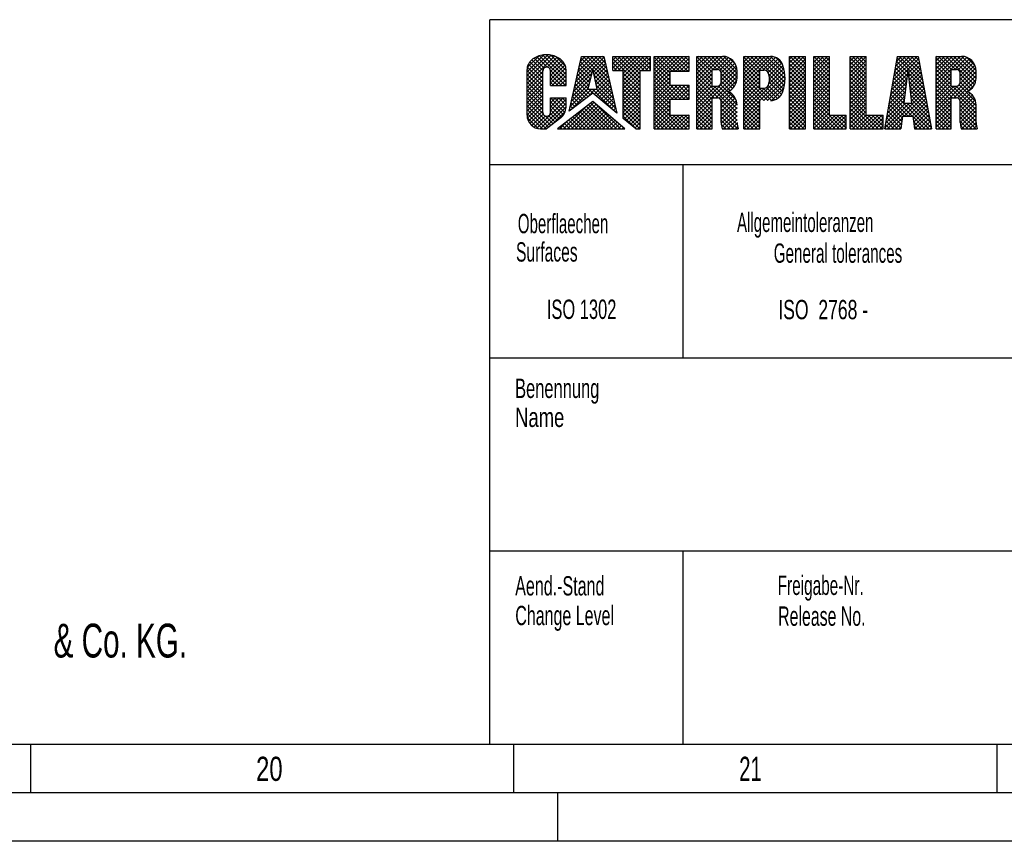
# Model space of a CAD drawing. Header units: millimetres. Extents: x 0 to 1189, y 0 to 841.
# Tile 99 of 158: x 943 to 1045, y 0 to 85. Entities that reach past the tile are written whole.
import ezdxf
from ezdxf.enums import TextEntityAlignment as Align

# ---------------------------------------------------------------- set-up
doc = ezdxf.new("R2010")
doc.units = ezdxf.units.MM
doc.header["$LTSCALE"] = 65.395
doc.layers.get('0').update_dxf_attribs({"linetype": 'CONTINUOUS'})
doc.styles.get("Standard").update_dxf_attribs({"font": 'txt', "width": 0.6})
doc.styles.add('TEXTSTYLE_2', font='txt')
doc.styles.add('TEXTSTYLE_3', font='txt', dxfattribs={"width": 0.8})

msp = doc.modelspace()

# ---------------------------------------------------------------- linework, layer by layer
at = {"color": 6, "linetype": 'CONTINUOUS'}
for p, q in [((1179, 85), (992, 85)), ((992, 10), (992, 85)), ((1179, 70), (992, 70)), ((1184, 5), (5, 5))]:
    msp.add_line(p, q, dxfattribs=at)
at = {"color": 5, "linetype": 'CONTINUOUS'}
for p, q in [((997.99719, 81.36349), (995.84867, 79.21497)), ((997.58099, 81.35136), (995.84867, 79.61904)), ((998.35857, 81.3208), (995.84867, 78.8109)), ((998.68001, 81.23817), (995.84867, 78.40683)), ((997.06892, 81.24336), (995.86364, 80.03808)), ((996.05911, 80.52733), (996.02312, 80.47005)), ((996.09828, 80.58343), (996.05911, 80.52733)), ((996.14054, 80.63825), (996.09828, 80.58343)), ((996.18583, 80.6917), (996.14054, 80.63825)), ((997.47392, 79.32878), (996.15151, 80.65119)), ((996.23406, 80.74369), (996.18583, 80.6917)), ((996.28517, 80.79411), (996.23406, 80.74369)), ((996.33905, 80.84289), (996.28517, 80.79411)), ((996.39561, 80.88993), (996.33905, 80.84289)), ((997.47574, 79.73103), (996.35261, 80.85416)), ((996.45475, 80.93516), (996.39561, 80.88993)), ((996.51636, 80.9785), (996.45475, 80.93516)), ((996.58035, 81.01986), (996.51636, 80.9785)), ((996.64659, 81.05918), (996.58035, 81.01986)), ((997.61247, 79.99837), (996.58702, 81.02382)), ((996.71497, 81.09639), (996.64659, 81.05918)), ((996.78537, 81.13143), (996.71497, 81.09639)), ((996.85767, 81.16423), (996.78537, 81.13143)), ((997.91753, 80.09738), (996.85287, 81.16205)), ((996.93174, 81.19472), (996.85767, 81.16423)), ((997.00746, 81.22286), (996.93174, 81.19472)), ((997.08467, 81.24861), (997.00746, 81.22286)), ((997.16326, 81.27192), (997.08467, 81.24861)), ((999.88474, 78.53424), (997.15077, 81.26822)), ((997.324, 81.31104), (997.24308, 81.29274)), ((997.40587, 81.32678), (997.324, 81.31104)), ((997.48855, 81.33994), (997.40587, 81.32678)), ((999.88474, 78.93832), (997.48386, 81.33919)), ((997.57189, 81.3505), (997.48855, 81.33994)), ((997.65575, 81.35844), (997.57189, 81.3505)), ((997.73998, 81.36373), (997.65575, 81.35844)), ((997.82443, 81.36638), (997.73998, 81.36373)), ((997.90895, 81.36638), (997.82443, 81.36638)), ((999.88474, 79.34239), (997.86075, 81.36638)), ((997.99341, 81.36373), (997.90895, 81.36638)), ((998.96759, 81.12168), (997.94051, 80.0946)), ((998.07763, 81.35844), (997.99341, 81.36373)), ((998.16149, 81.3505), (998.07763, 81.35844)), ((998.24483, 81.33994), (998.16149, 81.3505)), ((999.22375, 80.97377), (998.19711, 79.94713)), ((998.32751, 81.32678), (998.24483, 81.33994)), ((999.44819, 80.79413), (998.28654, 79.63248)), ((999.63775, 80.57963), (998.28654, 79.22841)), ((999.88474, 79.74646), (998.30005, 81.33115)), ((998.40938, 81.31104), (998.32751, 81.32678)), ((998.4903, 81.29274), (998.40938, 81.31104)), ((998.57012, 81.27192), (998.4903, 81.29274)), ((998.64871, 81.24861), (998.57012, 81.27192)), ((998.72593, 81.22286), (998.64871, 81.24861)), ((998.80164, 81.19472), (998.72593, 81.22286)), ((998.87571, 81.16422), (998.80164, 81.19472)), ((999.82918, 80.20609), (998.86778, 81.16749)), ((998.94801, 81.13143), (998.87571, 81.16422)), ((999.01841, 81.09639), (998.94801, 81.13143)), ((999.08679, 81.05918), (999.01841, 81.09639)), ((999.15303, 81.01986), (999.08679, 81.05918)), ((999.21702, 80.9785), (999.15303, 81.01986)), ((999.27863, 80.93516), (999.21702, 80.9785)), ((999.33777, 80.88993), (999.27863, 80.93516)), ((999.39433, 80.84288), (999.33777, 80.88993)), ((999.44821, 80.79411), (999.39433, 80.84288)), ((999.49932, 80.74369), (999.44821, 80.79411)), ((999.54755, 80.6917), (999.49932, 80.74369)), ((999.59284, 80.63825), (999.54755, 80.6917)), ((999.6351, 80.58342), (999.59284, 80.63825)), ((999.67427, 80.52732), (999.6351, 80.58342)), ((999.71026, 80.47005), (999.67427, 80.52732)), ((1000.20981, 75.52125), (1001.48289, 81.20969)), ((1003.8294, 81.13463), (1000.78468, 78.08992)), ((1003.50038, 81.20969), (1000.90119, 78.6105)), ((1003.09631, 81.20969), (1001.0177, 79.13107)), ((1002.69224, 81.20969), (1001.1342, 79.65165)), ((1002.28817, 81.20969), (1001.25071, 80.17223)), ((1002.56249, 79.49314), (1001.36641, 80.68921)), ((1001.8841, 81.20969), (1001.36721, 80.6928)), ((1002.63995, 79.81974), (1001.44031, 81.01939)), ((1001.48289, 81.20969), (1003.81245, 81.20969)), ((1004.44197, 78.42179), (1001.65408, 81.20969)), ((1004.32412, 78.94372), (1002.05815, 81.20969)), ((1004.20627, 79.46564), (1002.46222, 81.20969)), ((1003.90383, 80.805), (1002.72183, 79.623)), ((1004.08841, 79.98757), (1002.86629, 81.20969)), ((1003.97056, 80.50949), (1003.27036, 81.20969)), ((1003.85271, 81.03141), (1003.67443, 81.20969)), ((1003.81245, 81.20969), (1005.13974, 75.33164)), ((1004.73346, 81.20969), (1008.6341, 81.20969)), ((1004.73346, 79.74696), (1004.73346, 81.20969)), ((1005.11667, 81.20969), (1004.73346, 80.82648)), ((1005.52074, 81.20969), (1004.73346, 80.42241)), ((1005.92481, 81.20969), (1004.73346, 80.01834)), ((1007.55055, 78.14172), (1004.73346, 80.9588)), ((1005.54123, 79.74696), (1004.73346, 80.55473)), ((1006.32888, 81.20969), (1004.86615, 79.74696)), ((1007.55055, 78.54579), (1004.88665, 81.20969)), ((1006.73295, 81.20969), (1005.27022, 79.74696)), ((1007.55055, 78.94986), (1005.29072, 81.20969)), ((1007.13702, 81.20969), (1005.67429, 79.74696)), ((1007.55055, 79.35393), (1005.69479, 81.20969)), ((1007.54109, 81.20969), (1005.81696, 79.48556)), ((1007.94516, 81.20969), (1005.81696, 79.08149)), ((1008.34924, 81.20969), (1005.81696, 78.67742)), ((1008.6341, 81.09048), (1005.81696, 78.27334)), ((1007.56159, 79.74696), (1006.09886, 81.20969)), ((1007.96566, 79.74696), (1006.50293, 81.20969)), ((1008.36973, 79.74696), (1006.907, 81.20969)), ((1008.6341, 79.88666), (1007.31107, 81.20969)), ((1008.6341, 80.68641), (1007.69465, 79.74696)), ((1008.6341, 80.29073), (1007.71514, 81.20969)), ((1008.6341, 80.6948), (1008.11922, 81.20969)), ((1008.6341, 81.09887), (1008.52329, 81.20969)), ((1008.6341, 79.74696), (1008.6341, 81.20969)), ((1009.0068, 81.20969), (1012.61814, 81.20969)), ((1009.0068, 73.70639), (1009.0068, 81.20969)), ((1009.15738, 81.20969), (1009.0068, 81.05911)), ((1009.56145, 81.20969), (1009.0068, 80.65504)), ((1009.96552, 81.20969), (1009.0068, 80.25097)), ((1010.36959, 81.20969), (1009.0068, 79.84689)), ((1010.77366, 81.20969), (1009.0068, 79.44282)), ((1011.17773, 81.20969), (1009.0068, 79.03875)), ((1011.5818, 81.20969), (1009.0068, 78.63468)), ((1011.98588, 81.20969), (1009.0068, 78.23061)), ((1010.65158, 79.48547), (1009.0068, 81.13025)), ((1010.65158, 79.08139), (1009.0068, 80.72618)), ((1010.86352, 79.6776), (1009.33143, 81.20969)), ((1011.26759, 79.6776), (1009.7355, 81.20969)), ((1011.67166, 79.6776), (1010.13957, 81.20969)), ((1012.07573, 79.6776), (1010.54364, 81.20969)), ((1012.38995, 81.20969), (1010.85786, 79.6776)), ((1012.4798, 79.6776), (1010.94771, 81.20969)), ((1012.61814, 81.03381), (1011.26193, 79.6776)), ((1012.61814, 79.94334), (1011.35178, 81.20969)), ((1012.61814, 80.62974), (1011.666, 79.6776)), ((1012.61814, 80.34741), (1011.75586, 81.20969)), ((1012.61814, 80.75148), (1012.15993, 81.20969)), ((1012.61814, 81.15555), (1012.564, 81.20969)), ((1012.61814, 79.6776), (1012.61814, 81.20969)), ((1013.44054, 81.20969), (1016.07131, 81.20969)), ((1013.44054, 73.70637), (1013.44054, 81.20969)), ((1013.44054, 81.18894), (1013.46129, 81.20969)), ((1013.60216, 81.20969), (1013.44054, 81.04807)), ((1014.00623, 81.20969), (1013.44054, 80.644)), ((1014.4103, 81.20969), (1013.44054, 80.23993)), ((1014.81437, 81.20969), (1013.44054, 79.83586)), ((1015.21844, 81.20969), (1013.44054, 79.43178)), ((1015.62252, 81.20969), (1013.44054, 79.02771)), ((1016.02659, 81.20969), (1013.44054, 78.62364)), ((1015.01378, 79.56805), (1013.44054, 81.14129)), ((1015.01378, 79.16398), (1013.44054, 80.73722)), ((1015.12952, 79.85638), (1013.77621, 81.20969)), ((1015.53359, 79.85638), (1014.18028, 81.20969)), ((1017.45314, 78.3409), (1014.58435, 81.20969)), ((1017.55362, 78.64449), (1014.98842, 81.20969)), ((1016.39559, 81.17462), (1015.07735, 79.85638)), ((1017.58821, 79.01398), (1015.3925, 81.20969)), ((1016.69884, 81.0738), (1015.48142, 79.85638)), ((1017.58821, 79.41805), (1015.79657, 81.20969)), ((1016.95489, 80.92578), (1015.80183, 79.77272)), ((1017.17091, 80.73772), (1015.94211, 79.50893)), ((1017.34848, 80.51123), (1015.94344, 79.10618)), ((1017.58217, 79.82815), (1016.20669, 81.20363)), ((1017.41201, 80.40239), (1016.78093, 81.03347)), ((1018.30334, 81.20969), (1021.04138, 81.20969)), ((1018.30334, 73.70639), (1018.30334, 81.20969)), ((1018.45101, 81.20969), (1018.30334, 81.06201)), ((1018.85508, 81.20969), (1018.30334, 80.65794)), ((1019.25916, 81.20969), (1018.30334, 80.25387)), ((1019.66323, 81.20969), (1018.30334, 79.8498)), ((1020.0673, 81.20969), (1018.30334, 79.44573)), ((1020.47137, 81.20969), (1018.30334, 79.04166)), ((1020.87544, 81.20969), (1018.30334, 78.63758)), ((1021.2615, 81.19168), (1018.30334, 78.23351)), ((1019.94809, 79.48259), (1018.30334, 81.12734)), ((1019.94809, 79.07852), (1018.30334, 80.72327)), ((1020.04987, 79.78489), (1018.62507, 81.20969)), ((1020.46102, 79.7778), (1019.02914, 81.20969)), ((1022.48572, 78.15718), (1019.43321, 81.20969)), ((1022.53723, 78.50974), (1019.83728, 81.20969)), ((1022.55815, 78.89289), (1020.24135, 81.20969)), ((1021.57432, 81.10043), (1020.25878, 79.78489)), ((1021.83255, 80.95458), (1020.60698, 79.72901)), ((1022.53947, 79.31563), (1020.64542, 81.20969)), ((1022.04585, 80.76382), (1020.81285, 79.53081)), ((1022.21588, 80.52977), (1020.89978, 79.21367)), ((1022.4645, 79.79468), (1021.04952, 81.20966)), ((1022.29479, 80.36846), (1021.55454, 81.10871)), ((1023.02309, 81.20969), (1024.66788, 81.20969)), ((1023.02309, 73.70639), (1023.02309, 81.20969)), ((1023.29987, 81.20969), (1023.02309, 80.93291)), ((1023.70394, 81.20969), (1023.02309, 80.52884)), ((1024.10801, 81.20969), (1023.02309, 80.12477)), ((1024.51208, 81.20969), (1023.02309, 79.7207)), ((1024.66788, 80.96141), (1023.02309, 79.31663)), ((1024.66788, 79.20759), (1023.02309, 80.85237)), ((1024.66788, 80.55734), (1023.02309, 78.91256)), ((1024.66788, 79.61166), (1023.06985, 81.20969)), ((1024.66788, 80.01573), (1023.47392, 81.20969)), ((1024.66788, 80.4198), (1023.87799, 81.20969)), ((1024.66788, 80.82387), (1024.28206, 81.20969)), ((1024.66788, 73.70639), (1024.66788, 81.20969)), ((1025.52601, 81.20969), (1027.17077, 81.20969)), ((1025.52601, 73.70639), (1025.52601, 81.20969)), ((1025.72429, 81.20969), (1025.52601, 81.01141)), ((1026.12836, 81.20969), (1025.52601, 80.60734)), ((1026.53244, 81.20969), (1025.52601, 80.20327)), ((1026.93651, 81.20969), (1025.52601, 79.79919)), ((1027.17077, 79.53319), (1025.52601, 81.17795)), ((1027.17077, 81.03988), (1025.52601, 79.39512)), ((1027.17077, 79.12912), (1025.52601, 80.77388)), ((1027.17077, 80.63581), (1025.52601, 78.99105)), ((1027.17077, 79.93726), (1025.89835, 81.20969)), ((1027.17077, 80.34134), (1026.30242, 81.20969)), ((1027.17077, 80.74541), (1026.70649, 81.20969)), ((1027.17077, 81.14948), (1027.11056, 81.20969)), ((1027.17077, 75.13663), (1027.17077, 81.20969)), ((1029.28038, 81.20969), (1030.96093, 81.20969)), ((1029.28038, 73.70639), (1029.28038, 81.20969)), ((1029.36093, 81.20969), (1029.28038, 81.12914)), ((1029.765, 81.20969), (1029.28038, 80.72507)), ((1030.16908, 81.20969), (1029.28038, 80.32099)), ((1030.57315, 81.20969), (1029.28038, 79.91692)), ((1030.96093, 81.1934), (1029.28038, 79.51285)), ((1030.96093, 79.37967), (1029.28038, 81.06022)), ((1030.96093, 80.78933), (1029.28038, 79.10878)), ((1030.96093, 78.9756), (1029.28038, 80.65615)), ((1030.96093, 79.78375), (1029.53499, 81.20969)), ((1030.96093, 80.18782), (1029.93906, 81.20969)), ((1030.96093, 80.59189), (1030.34313, 81.20969)), ((1030.96093, 80.99596), (1030.7472, 81.20969)), ((1030.96093, 75.13663), (1030.96093, 81.20969)), ((1032.89172, 73.70639), (1034.17891, 81.20969)), ((1036.37287, 80.94834), (1033.67048, 78.24596)), ((1036.23014, 81.20969), (1033.75416, 78.7337)), ((1035.82607, 81.20969), (1033.83783, 79.22144)), ((1035.422, 81.20969), (1033.9215, 79.70919)), ((1035.01793, 81.20969), (1034.00517, 80.19693)), ((1034.61386, 81.20969), (1034.08885, 80.68467)), ((1035.22579, 79.5596), (1034.09058, 80.6948)), ((1036.85948, 78.32997), (1034.14975, 81.0397)), ((1034.20979, 81.20969), (1034.17252, 81.17242)), ((1034.17891, 81.20969), (1036.3243, 81.20969)), ((1036.76725, 78.82628), (1034.38384, 81.20969)), ((1036.67501, 79.32259), (1034.78791, 81.20969)), ((1036.58277, 79.8189), (1035.19198, 81.20969)), ((1036.43619, 80.6076), (1035.28881, 79.46021)), ((1036.49053, 80.31521), (1035.59605, 81.20969)), ((1036.3983, 80.81151), (1036.00012, 81.20969)), ((1036.3243, 81.20969), (1037.71876, 73.70639)), ((1038.18357, 81.20969), (1040.81436, 81.20969)), ((1038.18357, 73.70637), (1038.18357, 81.20969)), ((1038.2505, 81.20969), (1038.18357, 81.14276)), ((1038.65457, 81.20969), (1038.18357, 80.73869)), ((1039.05864, 81.20969), (1038.18357, 80.33461)), ((1039.46271, 81.20969), (1038.18357, 79.93054)), ((1039.86678, 81.20969), (1038.18357, 79.52647)), ((1040.27085, 81.20969), (1038.18357, 79.1224)), ((1040.67492, 81.20969), (1038.18357, 78.71833)), ((1041.05912, 81.18981), (1038.18357, 78.31426)), ((1039.75686, 79.4733), (1038.18357, 81.0466)), ((1039.75686, 79.06923), (1038.18357, 80.64253)), ((1039.77785, 79.85638), (1038.42455, 81.20969)), ((1040.18193, 79.85638), (1038.82862, 81.20969)), ((1042.16542, 78.27696), (1039.23269, 81.20969)), ((1042.27806, 78.56839), (1039.63676, 81.20969)), ((1042.33056, 78.91996), (1040.04083, 81.20969)), ((1041.37547, 81.10209), (1040.12976, 79.85638)), ((1042.33127, 79.32332), (1040.44491, 81.20969)), ((1041.64167, 80.96422), (1040.488, 79.81055)), ((1041.86676, 80.78524), (1040.66984, 79.58832)), ((1042.05343, 80.56784), (1040.68649, 79.2009)), ((1042.33088, 79.72779), (1040.84938, 81.20928)), ((1042.2331, 80.22964), (1041.35123, 81.11151)), ((995.85043, 79.91859), (995.84865, 79.8553)), ((995.84867, 75.11494), (995.84867, 79.85529)), ((997.47393, 78.11656), (995.84867, 79.74182)), ((997.47392, 79.62801), (995.84867, 78.00276)), ((995.85574, 79.98177), (995.85043, 79.91859)), ((995.86457, 80.04473), (995.85574, 79.98177)), ((995.87692, 80.10735), (995.86457, 80.04473)), ((995.89275, 80.16954), (995.87692, 80.10735)), ((997.47392, 78.52063), (995.879, 80.11555)), ((995.91206, 80.23117), (995.89275, 80.16954)), ((995.93479, 80.29214), (995.91206, 80.23117)), ((995.96091, 80.35235), (995.93479, 80.29214)), ((995.99037, 80.41169), (995.96091, 80.35235)), ((997.47392, 78.92471), (995.98923, 80.4094)), ((996.02312, 80.47005), (995.99037, 80.41169)), ((997.47395, 75.41291), (997.47392, 79.69278)), ((999.83906, 78.17586), (998.28486, 79.73005)), ((999.7852, 80.323), (998.28654, 78.82434)), ((999.874, 80.00773), (998.28654, 78.42027)), ((998.28654, 78.17586), (998.28654, 79.69278)), ((999.88474, 79.6144), (998.4462, 78.17586)), ((999.74301, 80.41169), (999.71026, 80.47005)), ((999.77247, 80.35235), (999.74301, 80.41169)), ((999.79859, 80.29214), (999.77247, 80.35235)), ((999.82132, 80.23117), (999.79859, 80.29214)), ((999.84063, 80.16954), (999.82132, 80.23117)), ((999.85646, 80.10735), (999.84063, 80.16954)), ((999.86881, 80.04473), (999.85646, 80.10735)), ((999.87764, 79.98177), (999.86881, 80.04473)), ((999.88295, 79.91859), (999.87764, 79.98177)), ((999.88473, 79.85529), (999.88295, 79.91859)), ((999.88474, 78.17586), (999.88474, 79.85529)), ((1002.33009, 78.51332), (1001.14473, 79.69868)), ((1002.40756, 78.83992), (1001.21862, 80.02886)), ((1002.48502, 79.16653), (1001.29252, 80.35904)), ((1002.66123, 79.90948), (1002.16011, 77.79664)), ((1003.10816, 77.79664), (1002.66123, 79.90948)), ((1004.55983, 77.89987), (1002.69102, 79.76868)), ((1003.97827, 80.47536), (1002.79238, 79.28947)), ((1004.0527, 80.14572), (1002.86293, 78.95595)), ((1004.12713, 79.81608), (1002.93348, 78.62243)), ((1005.13716, 79.74696), (1004.73346, 80.15066)), ((1004.73346, 79.74696), (1005.81696, 79.74696)), ((1005.81696, 74.76916), (1005.81696, 79.74696)), ((1007.55055, 79.60286), (1005.81696, 77.86927)), ((1007.55055, 79.74696), (1008.6341, 79.74696)), ((1007.55055, 73.70639), (1007.55055, 79.74696)), ((1008.6341, 80.28234), (1008.09872, 79.74696)), ((1008.6341, 79.87827), (1008.50279, 79.74696)), ((1010.65158, 78.67732), (1009.0068, 80.32211)), ((1010.65158, 78.27325), (1009.0068, 79.91803)), ((1011.73937, 76.78139), (1009.0068, 79.51396)), ((1010.65158, 79.6776), (1012.61814, 79.6776)), ((1010.65158, 78.21161), (1010.65158, 79.6776)), ((1012.61814, 80.22566), (1012.07007, 79.6776)), ((1012.61814, 79.82159), (1012.47414, 79.6776)), ((1015.01378, 78.7599), (1013.44054, 80.33314)), ((1015.01378, 78.35583), (1013.44054, 79.92907)), ((1017.57035, 79.92495), (1013.44054, 75.79514)), ((1015.01378, 79.79281), (1013.44054, 78.21957)), ((1017.58821, 79.53874), (1013.44054, 75.39107)), ((1017.58821, 75.37734), (1013.44054, 79.525)), ((1015.01378, 79.85638), (1015.56421, 79.85638)), ((1015.01378, 78.1401), (1015.01378, 79.85638)), ((1017.48475, 80.24342), (1015.94344, 78.70211)), ((1017.58821, 78.96664), (1017.58821, 79.69277)), ((1019.94809, 78.67445), (1018.30334, 80.3192)), ((1019.94809, 78.27038), (1018.30334, 79.91513)), ((1022.50148, 79.60315), (1018.30334, 75.40502)), ((1021.16992, 76.64447), (1018.30334, 79.51106)), ((1019.94809, 79.78489), (1020.37717, 79.78489)), ((1019.94809, 77.92558), (1019.94809, 79.78489)), ((1022.4309, 79.93665), (1020.87576, 78.38151)), ((1022.33803, 80.24785), (1020.94925, 78.85907)), ((1024.66788, 78.80352), (1023.02309, 80.4483)), ((1024.66788, 80.15327), (1023.02309, 78.50849)), ((1024.66788, 78.39945), (1023.02309, 80.04423)), ((1024.66788, 79.7492), (1023.02309, 78.10442)), ((1024.66788, 77.99538), (1023.02309, 79.64016)), ((1027.17077, 78.72505), (1025.52601, 80.3698)), ((1027.17077, 80.23174), (1025.52601, 78.58698)), ((1027.17077, 78.32098), (1025.52601, 79.96573)), ((1027.17077, 79.82766), (1025.52601, 78.18291)), ((1027.17077, 77.91691), (1025.52601, 79.56166)), ((1030.96093, 80.38525), (1029.28038, 78.70471)), ((1030.96093, 78.57153), (1029.28038, 80.25208)), ((1030.96093, 79.98118), (1029.28038, 78.30064)), ((1030.96093, 78.16746), (1029.28038, 79.84801)), ((1030.96093, 79.57711), (1029.28038, 77.89657)), ((1035.10117, 78.472), (1033.91308, 79.66009)), ((1035.14271, 78.83453), (1033.97225, 80.005)), ((1035.18425, 79.19707), (1034.03141, 80.3499)), ((1035.2516, 79.78489), (1034.85828, 76.35231)), ((1035.2516, 79.78489), (1035.64492, 76.35231)), ((1036.95172, 77.83366), (1035.2841, 79.50128)), ((1036.49952, 80.26685), (1035.33035, 79.09768)), ((1036.56285, 79.92611), (1035.37189, 78.73515)), ((1036.62617, 79.58536), (1035.41343, 78.37262)), ((1039.75686, 78.66516), (1038.18357, 80.23846)), ((1039.75686, 78.26109), (1038.18357, 79.83439)), ((1042.33127, 79.63346), (1038.18357, 75.48576)), ((1039.75686, 79.85638), (1040.30727, 79.85638)), ((1039.75686, 78.1401), (1039.75686, 79.85638)), ((1042.29879, 80.00505), (1040.64933, 78.35559)), ((1042.19991, 80.31025), (1040.68649, 78.79682)), ((1042.33127, 78.96664), (1042.33127, 79.69277)), ((997.47393, 77.71248), (995.84867, 79.33774)), ((997.47392, 79.22394), (995.84867, 77.59869)), ((997.47393, 77.30841), (995.84867, 78.93367)), ((997.47392, 78.81987), (995.84867, 77.19462)), ((997.47394, 76.90434), (995.84867, 78.5296)), ((999.43498, 78.17586), (998.28654, 79.32431)), ((999.03091, 78.17586), (998.28654, 78.92023)), ((998.62684, 78.17586), (998.28654, 78.51616)), ((999.88474, 79.21033), (998.85027, 78.17586)), ((999.88474, 78.80626), (999.25434, 78.17586)), ((1002.42768, 78.92478), (1000.55167, 77.04876)), ((1002.55332, 79.45448), (1000.66818, 77.56934)), ((1002.42272, 77.20848), (1000.92305, 78.70815)), ((1002.17517, 77.8601), (1000.99694, 79.03833)), ((1002.25263, 78.18671), (1001.07083, 79.3685)), ((1004.35044, 78.82717), (1002.79909, 77.27582)), ((1004.67768, 77.37794), (1002.79942, 79.2562)), ((1004.79553, 76.85602), (1002.90782, 78.74373)), ((1004.20157, 79.48645), (1003.00403, 78.28891)), ((1004.42487, 78.49754), (1003.01982, 77.09248)), ((1004.276, 79.15681), (1003.07458, 77.95539)), ((1007.55055, 77.73765), (1005.81696, 79.47123)), ((1007.55055, 79.19879), (1005.81696, 77.4652)), ((1007.55055, 77.33357), (1005.81696, 79.06716)), ((1007.55055, 78.79471), (1005.81696, 77.06113)), ((1007.55055, 76.9295), (1005.81696, 78.66309)), ((1010.65158, 79.47132), (1009.0068, 77.82654)), ((1011.3353, 76.78139), (1009.0068, 79.10989)), ((1010.65158, 79.06725), (1009.0068, 77.42247)), ((1010.93123, 76.78139), (1009.0068, 78.70582)), ((1010.65158, 78.66318), (1009.0068, 77.0184)), ((1015.01378, 79.38874), (1013.44054, 77.8155)), ((1015.64597, 76.9155), (1013.44054, 79.12093)), ((1015.01378, 78.98467), (1013.44054, 77.41143)), ((1015.23298, 76.92442), (1013.44054, 78.71686)), ((1015.01378, 78.5806), (1013.44054, 77.00736)), ((1017.58821, 79.13467), (1015.37796, 76.92442)), ((1017.56609, 78.70848), (1015.73923, 76.88162)), ((1015.94344, 78.51933), (1015.94344, 79.47716)), ((1017.3054, 78.08457), (1015.94344, 79.44653)), ((1017.11759, 77.86831), (1015.94344, 79.04246)), ((1016.89134, 77.69049), (1015.94344, 78.63839)), ((1019.94809, 79.4742), (1018.30334, 77.82944)), ((1022.54578, 79.24339), (1018.30334, 75.00094)), ((1020.77197, 76.63836), (1018.30334, 79.10699)), ((1019.94809, 79.07012), (1018.30334, 77.42537)), ((1020.36789, 76.63836), (1018.30334, 78.70292)), ((1019.94809, 78.66605), (1018.30334, 77.0213)), ((1022.55762, 78.85116), (1020.34482, 76.63836)), ((1022.40911, 77.82971), (1020.87068, 79.36814)), ((1022.1766, 77.25408), (1020.90703, 78.52365)), ((1022.31171, 77.52304), (1020.9489, 78.88585)), ((1024.66788, 79.34513), (1023.02309, 77.70034)), ((1024.66788, 77.5913), (1023.02309, 79.23609)), ((1024.66788, 78.94106), (1023.02309, 77.29627)), ((1024.66788, 77.18723), (1023.02309, 78.83202)), ((1024.66788, 78.53698), (1023.02309, 76.8922)), ((1027.17077, 79.42359), (1025.52601, 77.77884)), ((1027.17077, 77.51284), (1025.52601, 79.15759)), ((1027.17077, 79.01952), (1025.52601, 77.37477)), ((1027.17077, 77.10877), (1025.52601, 78.75352)), ((1027.17077, 78.61545), (1025.52601, 76.9707)), ((1030.96093, 77.76339), (1029.28038, 79.44393)), ((1030.96093, 79.17304), (1029.28038, 77.4925)), ((1030.96093, 77.35932), (1029.28038, 79.03986)), ((1030.96093, 78.76897), (1029.28038, 77.08843)), ((1030.96093, 76.95525), (1029.28038, 78.63579)), ((1035.15248, 78.91981), (1033.50314, 77.27047)), ((1035.20477, 79.37617), (1033.58681, 77.75821)), ((1034.97654, 77.38441), (1033.73557, 78.62538)), ((1035.01808, 77.74694), (1033.79474, 78.97029)), ((1035.05962, 78.10947), (1033.85391, 79.31519)), ((1037.04396, 77.33735), (1035.33639, 79.04492)), ((1037.1362, 76.84105), (1035.38868, 78.58856)), ((1036.6895, 79.24462), (1035.45497, 78.01009)), ((1036.75283, 78.90387), (1035.49651, 77.64755)), ((1036.81615, 78.56313), (1035.53805, 77.28502)), ((1039.75686, 79.48348), (1038.18357, 77.91019)), ((1042.33127, 75.28261), (1038.18357, 79.43031)), ((1039.75686, 79.07941), (1038.18357, 77.50612)), ((1040.28539, 76.92442), (1038.18357, 79.02624)), ((1039.75686, 78.67534), (1038.18357, 77.10205)), ((1039.88132, 76.92442), (1038.18357, 78.62217)), ((1042.33127, 79.22939), (1040.0263, 76.92442)), ((1042.32398, 78.81803), (1040.4148, 76.90885)), ((1040.68649, 78.51933), (1040.68649, 79.47716)), ((1042.00789, 78.03042), (1040.68649, 79.35182)), ((1041.81109, 77.82315), (1040.68649, 78.94775)), ((1041.5756, 77.65457), (1040.68649, 78.54368)), ((997.47393, 78.4158), (995.84867, 76.79054)), ((997.47394, 76.50026), (995.84867, 78.12553)), ((997.47393, 78.01173), (995.84867, 76.38647)), ((997.47394, 76.09619), (995.84867, 77.72146)), ((997.47393, 77.60766), (995.84867, 75.9824)), ((998.28654, 78.17586), (999.88474, 78.17586)), ((999.88474, 78.40219), (999.65841, 78.17586)), ((1002.17641, 77.86536), (1000.31866, 76.00761)), ((1002.51176, 77.79664), (1000.32163, 75.60651)), ((1002.30205, 78.39507), (1000.43517, 76.52819)), ((1001.73492, 76.68406), (1000.70136, 77.71762)), ((1001.96419, 76.85887), (1000.77526, 78.0478)), ((1002.19345, 77.03367), (1000.84915, 78.37797)), ((1002.91583, 77.79664), (1002.02259, 76.9034)), ((1002.16011, 77.79664), (1003.10816, 77.79664)), ((1002.65199, 77.38328), (1002.23863, 77.79664)), ((1004.95054, 75.4888), (1002.6427, 77.79664)), ((1004.91339, 76.3341), (1003.01623, 78.23126)), ((1005.03124, 75.81217), (1003.04677, 77.79664)), ((1004.4993, 78.1679), (1003.24055, 76.90914)), ((1004.57374, 77.83826), (1003.46128, 76.7258)), ((1004.64817, 77.50862), (1003.68201, 76.54246)), ((1007.55055, 78.39064), (1005.81696, 76.65706)), ((1007.55055, 76.52543), (1005.81696, 78.25902)), ((1007.55055, 77.98657), (1005.81696, 76.25299)), ((1007.55055, 76.12136), (1005.81696, 77.85494)), ((1007.55055, 77.5825), (1005.81696, 75.84892)), ((1010.65158, 76.65697), (1009.0068, 78.30175)), ((1010.65158, 78.25911), (1009.0068, 76.61433)), ((1011.00815, 78.21161), (1009.0068, 76.21025)), ((1011.41222, 78.21161), (1009.0068, 75.80618)), ((1011.8163, 78.21161), (1009.0068, 75.40211)), ((1010.65158, 76.2529), (1009.0068, 77.89768)), ((1010.65158, 75.84883), (1009.0068, 77.49361)), ((1010.65158, 78.21161), (1012.61814, 78.21161)), ((1012.14344, 76.78139), (1010.71322, 78.21161)), ((1012.22037, 78.21161), (1010.79015, 76.78139)), ((1012.54751, 76.78139), (1011.11729, 78.21161)), ((1012.61814, 78.20531), (1011.19422, 76.78139)), ((1012.61814, 77.11484), (1011.52137, 78.21161)), ((1012.61814, 77.80124), (1011.59829, 76.78139)), ((1012.61814, 77.51891), (1011.92544, 78.21161)), ((1012.61814, 77.92298), (1012.32951, 78.21161)), ((1012.61814, 76.78139), (1012.61814, 78.21161)), ((1015.01378, 76.73955), (1013.44054, 78.31279)), ((1015.01378, 78.17653), (1013.44054, 76.60329)), ((1015.38143, 78.1401), (1013.44054, 76.19922)), ((1015.01378, 76.33548), (1013.44054, 77.90872)), ((1015.01378, 75.93141), (1013.44054, 77.50465)), ((1015.01378, 78.1401), (1015.56421, 78.1401)), ((1017.58821, 75.78141), (1015.22951, 78.1401)), ((1017.58814, 76.18554), (1015.62815, 78.14553)), ((1017.50078, 76.67697), (1015.8753, 78.30246)), ((1016.77493, 77.51325), (1015.92468, 76.663)), ((1019.96382, 76.63836), (1018.30334, 78.29885)), ((1019.94809, 78.26198), (1018.30334, 76.61723)), ((1020.42182, 77.92757), (1018.30334, 75.80909)), ((1020.01576, 77.92558), (1018.30334, 76.21316)), ((1019.94809, 76.25002), (1018.30334, 77.89478)), ((1019.94809, 75.84595), (1018.30334, 77.4907)), ((1019.94809, 77.92558), (1020.37717, 77.92558)), ((1021.50007, 76.7184), (1020.29289, 77.92558)), ((1021.77091, 76.85163), (1020.629, 77.99354)), ((1022.52659, 78.41606), (1020.7489, 76.63836)), ((1021.99531, 77.0313), (1020.82471, 78.2019)), ((1022.43256, 77.91796), (1021.158, 76.64339)), ((1024.66788, 76.78316), (1023.02309, 78.42794)), ((1024.66788, 78.13291), (1023.02309, 76.48813)), ((1024.66788, 76.37909), (1023.02309, 78.02387)), ((1024.66788, 77.72884), (1023.02309, 76.08406)), ((1024.66788, 75.97502), (1023.02309, 77.6198)), ((1027.17077, 76.7047), (1025.52601, 78.34945)), ((1027.17077, 78.21138), (1025.52601, 76.56663)), ((1027.17077, 76.30062), (1025.52601, 77.94538)), ((1027.17077, 77.80731), (1025.52601, 76.16255)), ((1027.17077, 75.89655), (1025.52601, 77.54131)), ((1030.96093, 78.3649), (1029.28038, 76.68435)), ((1030.96093, 76.55118), (1029.28038, 78.23172)), ((1030.96093, 77.96083), (1029.28038, 76.28028)), ((1030.96093, 76.14711), (1029.28038, 77.82765)), ((1030.96093, 77.55676), (1029.28038, 75.87621)), ((1037.00613, 77.54089), (1033.17163, 73.70639)), ((1034.9956, 77.55072), (1033.25212, 75.80724)), ((1035.04789, 78.00708), (1033.33579, 76.29498)), ((1035.10018, 78.46345), (1033.41947, 76.78273)), ((1037.44236, 73.70639), (1033.55807, 77.59067)), ((1034.89346, 76.65935), (1033.61724, 77.93558)), ((1034.935, 77.02188), (1033.67641, 78.28048)), ((1037.22843, 76.34474), (1035.44098, 78.1322)), ((1037.32067, 75.84843), (1035.49327, 77.67583)), ((1036.87948, 78.22238), (1035.57959, 76.92249)), ((1036.9428, 77.88164), (1035.62113, 76.55996)), ((1039.75686, 78.27127), (1038.18357, 76.69797)), ((1039.75686, 76.64481), (1038.18357, 78.2181)), ((1040.47101, 78.17727), (1038.18357, 75.88983)), ((1040.02977, 78.1401), (1038.18357, 76.2939)), ((1039.75686, 76.24073), (1038.18357, 77.81403)), ((1039.75686, 78.1401), (1040.30727, 78.1401)), ((1042.33127, 75.68668), (1039.87785, 78.1401)), ((1042.33127, 76.09075), (1040.28192, 78.1401)), ((1042.28504, 76.54105), (1040.57517, 78.25092)), ((1041.45459, 77.54457), (1040.63899, 76.72897)), ((1042.14088, 78.23086), (1041.55014, 77.64012)), ((997.47394, 75.69212), (995.84867, 77.31739)), ((997.47393, 77.20359), (995.84867, 75.57833)), ((997.50507, 75.25691), (995.84867, 76.91332)), ((997.47394, 76.79953), (995.84867, 75.17426)), ((998.31378, 74.04414), (995.84867, 76.50925)), ((999.88474, 76.7859), (996.86185, 73.76301)), ((998.28654, 76.90275), (999.88474, 76.90275)), ((998.28654, 75.41291), (998.28654, 76.90275)), ((998.3853, 76.90275), (998.28654, 76.80398)), ((998.78937, 76.90275), (998.28654, 76.39991)), ((999.19344, 76.90275), (998.28654, 75.99584)), ((999.59751, 76.90275), (998.28654, 75.59177)), ((999.77507, 75.41134), (998.28654, 76.89988)), ((999.63165, 75.15069), (998.28654, 76.49581)), ((999.86561, 75.72488), (998.68774, 76.90275)), ((1002.65279, 76.54274), (999.01793, 73.70639)), ((999.88474, 76.10982), (999.09181, 76.90275)), ((999.88474, 76.51389), (999.49588, 76.90275)), ((999.88474, 75.95625), (999.88474, 76.90275)), ((1002.77224, 76.44084), (1000.03779, 73.70639)), ((1002.66123, 77.39033), (1000.20981, 75.52125)), ((1001.04712, 76.15965), (1000.47968, 76.72709)), ((1001.27638, 76.33446), (1000.55357, 77.05727)), ((1001.50565, 76.50926), (1000.62747, 77.38744)), ((1005.97776, 73.70639), (1002.65279, 76.54274)), ((1005.13974, 75.33164), (1002.66123, 77.39033)), ((1004.7226, 77.17899), (1003.90274, 76.35912)), ((1004.79704, 76.84935), (1004.12347, 76.17578)), ((1004.87147, 76.51971), (1004.3442, 75.99244)), ((1007.55055, 75.71729), (1005.81696, 77.45087)), ((1007.55055, 77.17843), (1005.81696, 75.44485)), ((1007.55055, 75.31322), (1005.81696, 77.0468)), ((1007.55055, 76.77436), (1005.81696, 75.04078)), ((1007.55055, 74.90915), (1005.81696, 76.64273)), ((1010.65158, 75.44475), (1009.0068, 77.08954)), ((1011.98588, 73.70639), (1009.0068, 76.68547)), ((1010.65158, 76.64282), (1009.0068, 74.99804)), ((1010.65158, 76.78139), (1012.61814, 76.78139)), ((1010.65158, 75.13663), (1010.65158, 76.78139)), ((1012.61814, 77.39717), (1012.00236, 76.78139)), ((1012.61814, 76.9931), (1012.40643, 76.78139)), ((1015.01378, 75.52734), (1013.44054, 77.10057)), ((1015.01378, 75.12326), (1013.44054, 76.6965)), ((1015.01378, 76.56024), (1013.44054, 74.987)), ((1015.01378, 76.92442), (1015.56421, 76.92442)), ((1015.01378, 73.70637), (1015.01378, 76.92442)), ((1017.58821, 74.97326), (1015.93453, 76.62695)), ((1017.01933, 77.35357), (1015.94344, 76.27768)), ((1017.22459, 77.15477), (1015.94344, 75.87361)), ((1017.39109, 76.9172), (1015.94344, 75.46954)), ((1017.5145, 76.63654), (1015.94344, 75.06547)), ((1015.94344, 74.34998), (1015.94344, 76.54518)), ((1019.94809, 75.44188), (1018.30334, 77.08663)), ((1019.94809, 75.03781), (1018.30334, 76.68256)), ((1019.94809, 73.70639), (1019.94809, 76.63837)), ((1022.18355, 77.26488), (1021.76925, 76.85057)), ((1024.66788, 77.32477), (1023.02309, 75.67999)), ((1024.66788, 75.57095), (1023.02309, 77.21573)), ((1024.66788, 76.9207), (1023.02309, 75.27592)), ((1024.66788, 75.16688), (1023.02309, 76.81166)), ((1024.66788, 76.51663), (1023.02309, 74.87185)), ((1027.17077, 77.40324), (1025.52601, 75.75848)), ((1027.17077, 75.49248), (1025.52601, 77.13724)), ((1027.17077, 76.99917), (1025.52601, 75.35441)), ((1028.55279, 73.70639), (1025.52601, 76.73316)), ((1027.17077, 76.5951), (1025.52601, 74.95034)), ((1030.96093, 75.74303), (1029.28038, 77.42358)), ((1030.96093, 77.15269), (1029.28038, 75.47214)), ((1030.96093, 75.33896), (1029.28038, 77.01951)), ((1030.96093, 76.74861), (1029.28038, 75.06807)), ((1032.18943, 73.70639), (1029.28038, 76.61544)), ((1034.89101, 76.63799), (1033.08478, 74.83175)), ((1034.94331, 77.09435), (1033.16845, 75.3195)), ((1034.90718, 75.02935), (1033.38057, 76.55596)), ((1035.31125, 75.02935), (1033.43973, 76.90087)), ((1035.71532, 75.02935), (1033.4989, 77.24577)), ((1037.06946, 77.20015), (1034.89866, 75.02935)), ((1037.13278, 76.8594), (1035.30273, 75.02935)), ((1037.41291, 75.35212), (1035.54556, 77.21947)), ((1037.50515, 74.85581), (1035.59785, 76.76311)), ((1037.19611, 76.51866), (1035.7068, 75.02935)), ((1039.75686, 75.83666), (1038.18357, 77.40996)), ((1039.75686, 75.43259), (1038.18357, 77.00589)), ((1039.75686, 76.65499), (1038.18357, 75.08169)), ((1039.75686, 75.02852), (1038.18357, 76.60182)), ((1039.75686, 76.92442), (1040.30727, 76.92442)), ((1039.75686, 73.70637), (1039.75686, 76.92442)), ((1041.70871, 77.39462), (1040.68649, 76.3724)), ((1041.92295, 77.20479), (1040.68649, 75.96833)), ((1042.09873, 76.9765), (1040.68649, 75.56426)), ((1042.23295, 76.70665), (1040.68649, 75.16018)), ((1040.68649, 74.34998), (1040.68649, 76.54518)), ((1042.33127, 74.87854), (1040.68649, 76.52332)), ((998.08665, 73.86719), (995.84867, 76.10518)), ((997.84339, 73.70639), (995.84867, 75.7011)), ((997.47394, 76.39546), (995.88325, 74.80477)), ((997.47394, 75.99139), (995.98758, 74.50503)), ((997.47394, 75.58732), (996.14164, 74.25501)), ((999.88474, 76.38183), (997.21008, 73.70717)), ((999.88474, 75.97776), (997.61337, 73.70639)), ((999.44474, 74.93353), (998.28654, 76.09174)), ((999.22227, 74.75193), (998.28654, 75.68767)), ((999.80763, 75.49658), (998.50122, 74.19017)), ((1001.82106, 75.89373), (999.63372, 73.70639)), ((1000.35932, 75.63524), (1000.258, 75.73656)), ((1000.58858, 75.81005), (1000.33189, 76.06674)), ((1000.81785, 75.98485), (1000.40579, 76.39691)), ((1002.9903, 76.25482), (1000.44186, 73.70639)), ((1003.20836, 76.06881), (1000.84594, 73.70639)), ((1003.42642, 75.8828), (1001.25001, 73.70639)), ((1003.09631, 73.70639), (1001.30874, 75.49395)), ((1003.50038, 73.70639), (1001.53571, 75.67106)), ((1003.64448, 75.69679), (1001.65408, 73.70639)), ((1003.90445, 73.70639), (1001.76267, 75.84817)), ((1004.30852, 73.70639), (1001.98964, 76.02527)), ((1003.86253, 75.51077), (1002.05815, 73.70639)), ((1004.7126, 73.70639), (1002.21661, 76.20238)), ((1005.11667, 73.70639), (1002.44357, 76.37948)), ((1005.52074, 73.70639), (1002.86782, 76.35931)), ((1004.94591, 76.19007), (1004.56493, 75.80909)), ((1005.02034, 75.86044), (1004.78566, 75.62575)), ((1005.09477, 75.5308), (1005.00639, 75.44241)), ((1007.55055, 74.50508), (1005.81696, 76.23866)), ((1007.55055, 74.10101), (1005.81696, 75.83459)), ((1007.54109, 73.70639), (1005.81696, 75.43052)), ((1007.55055, 76.37029), (1005.88932, 74.70906)), ((1007.55055, 75.96622), (1006.11005, 74.52572)), ((1007.55055, 75.56215), (1006.33078, 74.34238)), ((1011.5818, 73.70639), (1009.0068, 76.28139)), ((1010.65158, 76.23875), (1009.0068, 74.59397)), ((1011.17773, 73.70639), (1009.0068, 75.87732)), ((1010.65158, 75.83468), (1009.0068, 74.1899)), ((1010.77366, 73.70639), (1009.0068, 75.47325)), ((1010.65158, 75.43061), (1009.0068, 73.78583)), ((1015.01378, 74.71919), (1013.44054, 76.29243)), ((1015.01378, 76.15617), (1013.44054, 74.58293)), ((1015.01378, 74.31512), (1013.44054, 75.88836)), ((1015.01378, 75.7521), (1013.44054, 74.17886)), ((1015.01378, 73.91105), (1013.44054, 75.48429)), ((1017.58255, 76.30051), (1015.94344, 74.6614)), ((1017.58821, 74.56919), (1015.94344, 76.21397)), ((1017.60761, 74.14572), (1015.94344, 75.80989)), ((1017.58821, 75.9021), (1015.94996, 74.26385)), ((1017.58821, 75.49803), (1016.00197, 73.91179)), ((1019.94809, 74.63374), (1018.30334, 76.27849)), ((1019.94809, 76.24163), (1018.30334, 74.59687)), ((1019.94809, 74.22967), (1018.30334, 75.87442)), ((1019.94809, 75.83756), (1018.30334, 74.1928)), ((1019.94809, 73.82559), (1018.30334, 75.47035)), ((1019.94809, 75.43348), (1018.30334, 73.78873)), ((1024.66788, 74.76281), (1023.02309, 76.40759)), ((1024.66788, 76.11256), (1023.02309, 74.46778)), ((1024.66788, 74.35874), (1023.02309, 76.00352)), ((1024.66788, 75.70849), (1023.02309, 74.0637)), ((1024.66788, 73.95466), (1023.02309, 75.59945)), ((1028.14872, 73.70639), (1025.52601, 76.32909)), ((1027.17077, 76.19102), (1025.52601, 74.54627)), ((1027.74465, 73.70639), (1025.52601, 75.92502)), ((1027.17077, 75.78695), (1025.52601, 74.1422)), ((1027.34058, 73.70639), (1025.52601, 75.52095)), ((1030.96093, 76.34454), (1029.28038, 74.664)), ((1031.78536, 73.70639), (1029.28038, 76.21137)), ((1030.96093, 75.94047), (1029.28038, 74.25993)), ((1031.38129, 73.70639), (1029.28038, 75.80729)), ((1030.96093, 75.5364), (1029.28038, 73.85586)), ((1035.41348, 76.35231), (1032.91743, 73.85627)), ((1035.00941, 76.35231), (1033.00111, 74.34401)), ((1034.60269, 74.12163), (1033.20306, 75.52126)), ((1034.64424, 74.48415), (1033.26223, 75.86616)), ((1034.68578, 74.84668), (1033.3214, 76.21106)), ((1034.85828, 76.35231), (1035.64492, 76.35231)), ((1037.68962, 73.86319), (1035.2005, 76.35231)), ((1037.59738, 74.3595), (1035.60458, 76.35231)), ((1037.25944, 76.17792), (1035.82881, 74.74729)), ((1037.32276, 75.83717), (1035.87036, 74.38477)), ((1037.38609, 75.49643), (1035.91191, 74.02224)), ((1039.75686, 76.25091), (1038.18357, 74.67762)), ((1039.75686, 74.62445), (1038.18357, 76.19775)), ((1039.75686, 75.84684), (1038.18357, 74.27355)), ((1039.75686, 74.22038), (1038.18357, 75.79367)), ((1039.75686, 75.44277), (1038.18357, 73.86948)), ((1042.31581, 76.38544), (1040.68649, 74.75611)), ((1042.33127, 74.47447), (1040.68649, 76.11925)), ((1042.33127, 75.99682), (1040.68649, 74.35204)), ((1042.36694, 74.03473), (1040.68649, 75.71518)), ((1042.33127, 75.59275), (1040.72968, 73.99117)), ((1042.33127, 74.34998), (1042.33127, 76.16939)), ((997.43932, 73.70639), (995.84867, 75.29703)), ((997.01411, 73.72752), (995.86982, 74.87181)), ((997.51853, 75.22784), (996.3382, 74.04751)), ((997.73011, 75.03535), (996.57654, 73.88178)), ((998.5409, 74.22109), (997.72426, 75.03773)), ((999.34183, 74.84507), (997.88025, 73.70639)), ((998.76803, 74.39803), (998.0969, 75.06916)), ((998.99515, 74.57498), (998.27047, 75.29966)), ((999.98169, 74.45843), (999.22965, 73.70639)), ((1000.67188, 73.70639), (999.94695, 74.43132)), ((1001.07596, 73.70639), (1000.17392, 74.60843)), ((1001.48003, 73.70639), (1000.40088, 74.78553)), ((1001.8841, 73.70639), (1000.62785, 74.96264)), ((1002.28817, 73.70639), (1000.85481, 75.13974)), ((1002.69224, 73.70639), (1001.08178, 75.31685)), ((1004.08059, 75.32476), (1002.46222, 73.70639)), ((1004.29865, 75.13875), (1002.86629, 73.70639)), ((1004.51671, 74.95273), (1003.27036, 73.70639)), ((1004.73477, 74.76672), (1003.67443, 73.70639)), ((1004.95282, 74.58071), (1004.0785, 73.70639)), ((1007.13702, 73.70639), (1005.81696, 75.02645)), ((1007.09649, 73.70639), (1005.81696, 74.76916)), ((1007.55055, 75.15807), (1006.55151, 74.15904)), ((1007.55055, 74.754), (1006.77225, 73.9757)), ((1010.36959, 73.70639), (1009.0068, 75.06918)), ((1009.96552, 73.70639), (1009.0068, 74.66511)), ((1010.76167, 75.13663), (1009.33143, 73.70639)), ((1011.16574, 75.13663), (1009.7355, 73.70639)), ((1011.56981, 75.13663), (1010.13957, 73.70639)), ((1011.97388, 75.13663), (1010.54364, 73.70639)), ((1010.65158, 75.13663), (1012.61814, 75.13663)), ((1012.37795, 75.13663), (1010.94771, 73.70639)), ((1012.38995, 73.70639), (1010.95971, 75.13663)), ((1012.61814, 74.97274), (1011.35178, 73.70639)), ((1012.61814, 73.88227), (1011.36378, 75.13663)), ((1012.61814, 74.56867), (1011.75586, 73.70639)), ((1012.61814, 74.28634), (1011.76785, 75.13663)), ((1012.61814, 74.69041), (1012.17192, 75.13663)), ((1012.61814, 75.09448), (1012.57599, 75.13663)), ((1012.61814, 73.70639), (1012.61814, 75.13663)), ((1015.01378, 75.34803), (1013.44054, 73.77479)), ((1014.81437, 73.70639), (1013.44054, 75.08022)), ((1014.4103, 73.70639), (1013.44054, 74.67615)), ((1015.01378, 74.94396), (1013.77621, 73.70639)), ((1015.01378, 74.53989), (1014.18028, 73.70639)), ((1017.64287, 73.70639), (1015.94344, 75.40582)), ((1017.2388, 73.70639), (1015.94344, 75.00175)), ((1016.83473, 73.70639), (1015.94344, 74.59768)), ((1017.58821, 75.09396), (1016.20064, 73.70639)), ((1017.58821, 74.68989), (1016.60471, 73.70639)), ((1019.66323, 73.70639), (1018.30334, 75.06628)), ((1019.25916, 73.70639), (1018.30334, 74.66221)), ((1019.94809, 75.02941), (1018.62507, 73.70639)), ((1019.94809, 74.62534), (1019.02914, 73.70639)), ((1024.51208, 73.70639), (1023.02309, 75.19538)), ((1024.10801, 73.70639), (1023.02309, 74.7913)), ((1024.66788, 75.30442), (1023.06985, 73.70639)), ((1024.66788, 74.90034), (1023.47392, 73.70639)), ((1024.66788, 74.49627), (1023.87799, 73.70639)), ((1027.17077, 75.38288), (1025.52601, 73.73813)), ((1026.93651, 73.70639), (1025.52601, 75.11688)), ((1026.53244, 73.70639), (1025.52601, 74.71281)), ((1027.32858, 75.13663), (1025.89835, 73.70639)), ((1027.73265, 75.13663), (1026.30242, 73.70639)), ((1028.13673, 75.13663), (1026.70649, 73.70639)), ((1028.5408, 75.13663), (1027.11056, 73.70639)), ((1027.17077, 75.13663), (1028.88707, 75.13663)), ((1028.88707, 75.07882), (1027.51463, 73.70639)), ((1028.88707, 73.77618), (1027.52662, 75.13663)), ((1028.88707, 74.67475), (1027.9187, 73.70639)), ((1028.88707, 74.18026), (1027.9307, 75.13663)), ((1028.88707, 74.58433), (1028.33477, 75.13663)), ((1028.88707, 74.9884), (1028.73884, 75.13663)), ((1028.88707, 73.70639), (1028.88707, 75.13663)), ((1030.97722, 73.70639), (1029.28038, 75.40322)), ((1030.57315, 73.70639), (1029.28038, 74.99915)), ((1030.16908, 73.70639), (1029.28038, 74.59508)), ((1030.96522, 75.13663), (1029.53499, 73.70639)), ((1031.36929, 75.13663), (1029.93906, 73.70639)), ((1031.77337, 75.13663), (1030.34313, 73.70639)), ((1032.17744, 75.13663), (1030.7472, 73.70639)), ((1030.96093, 75.13663), (1032.71296, 75.13663)), ((1032.58151, 75.13663), (1031.15127, 73.70639)), ((1032.5935, 73.70639), (1031.16326, 75.13663)), ((1032.71296, 74.86401), (1031.55534, 73.70639)), ((1032.71296, 73.991), (1031.56734, 75.13663)), ((1032.71296, 74.45993), (1031.95941, 73.70639)), ((1032.71296, 74.39507), (1031.97141, 75.13663)), ((1032.71296, 74.79915), (1032.37548, 75.13663)), ((1032.71296, 73.70639), (1032.71296, 75.13663)), ((1033.80572, 73.70639), (1033.02556, 74.48655)), ((1034.20979, 73.70639), (1033.08473, 74.83145)), ((1034.56114, 73.7591), (1033.14389, 75.17635)), ((1034.68187, 74.81257), (1033.5757, 73.70639)), ((1034.70672, 75.02935), (1034.5551, 73.70637)), ((1034.70672, 75.02935), (1035.79649, 75.02935)), ((1035.79649, 75.02935), (1035.94811, 73.70637)), ((1037.03828, 73.70639), (1035.807, 74.93768)), ((1036.63421, 73.70639), (1035.8593, 74.4813)), ((1037.44942, 75.15568), (1036.00012, 73.70639)), ((1037.51274, 74.81494), (1036.40419, 73.70639)), ((1037.57607, 74.47419), (1036.80827, 73.70639)), ((1039.75686, 73.81631), (1038.18357, 75.3896)), ((1039.46271, 73.70639), (1038.18357, 74.98553)), ((1039.05864, 73.70639), (1038.18357, 74.58146)), ((1039.75686, 75.0387), (1038.42455, 73.70639)), ((1039.75686, 74.63463), (1038.82862, 73.70639)), ((1042.29121, 73.70639), (1040.68649, 75.31111)), ((1041.88714, 73.70639), (1040.68649, 74.90704)), ((1041.48307, 73.70639), (1040.68649, 74.50297)), ((1042.33127, 75.18868), (1040.84898, 73.70639)), ((1042.33127, 74.78461), (1041.25305, 73.70639)), ((997.25725, 73.70639), (997.88025, 73.70639)), ((999.01793, 73.70639), (1005.97776, 73.70639)), ((999.0556, 73.70639), (999.03909, 73.7229)), ((999.45967, 73.70639), (999.26606, 73.9)), ((999.86374, 73.70639), (999.49302, 74.07711)), ((1000.26781, 73.70639), (999.71999, 74.25421)), ((1005.17088, 74.39469), (1004.48258, 73.70639)), ((1005.38894, 74.20868), (1004.88665, 73.70639)), ((1005.607, 74.02267), (1005.29072, 73.70639)), ((1005.92481, 73.70639), (1005.61742, 74.01378)), ((1005.82506, 73.83665), (1005.69479, 73.70639)), ((1007.55055, 74.34993), (1006.99298, 73.79236)), ((1007.09649, 73.70639), (1007.55055, 73.70639)), ((1007.55055, 73.94586), (1007.31107, 73.70639)), ((1009.56145, 73.70639), (1009.0068, 74.26104)), ((1009.15738, 73.70639), (1009.0068, 73.85697)), ((1009.0068, 73.70639), (1012.61814, 73.70639)), ((1012.61814, 74.1646), (1012.15993, 73.70639)), ((1012.61814, 73.76053), (1012.564, 73.70639)), ((1014.00623, 73.70639), (1013.44054, 74.27208)), ((1013.60216, 73.70639), (1013.44054, 73.86801)), ((1013.44054, 73.70639), (1015.01378, 73.70639)), ((1015.01378, 74.13582), (1014.58435, 73.70639)), ((1015.01378, 73.73174), (1014.98842, 73.70639)), ((1016.43066, 73.70639), (1015.95883, 74.17821)), ((1016.0518, 73.70639), (1017.69654, 73.70639)), ((1017.5925, 74.29011), (1017.00878, 73.70639)), ((1017.64195, 73.93549), (1017.41285, 73.70639)), ((1018.85508, 73.70639), (1018.30334, 74.25814)), ((1018.45101, 73.70639), (1018.30334, 73.85406)), ((1018.30334, 73.70639), (1019.94809, 73.70639)), ((1019.94809, 74.22127), (1019.43321, 73.70639)), ((1019.94809, 73.8172), (1019.83728, 73.70639)), ((1023.70394, 73.70639), (1023.02309, 74.38723)), ((1023.29987, 73.70639), (1023.02309, 73.98316)), ((1023.02309, 73.70639), (1024.66788, 73.70639)), ((1024.66788, 74.0922), (1024.28206, 73.70639)), ((1026.12836, 73.70639), (1025.52601, 74.30874)), ((1025.72429, 73.70639), (1025.52601, 73.90467)), ((1025.52601, 73.70639), (1028.88707, 73.70639)), ((1028.88707, 74.27068), (1028.32277, 73.70639)), ((1028.88707, 73.86661), (1028.72684, 73.70639)), ((1029.765, 73.70639), (1029.28038, 74.19101)), ((1029.36093, 73.70639), (1029.28038, 73.78694)), ((1029.28038, 73.70639), (1032.71296, 73.70639)), ((1032.71296, 74.05586), (1032.36348, 73.70639)), ((1032.89172, 73.70639), (1034.5551, 73.70639)), ((1032.99757, 73.70639), (1032.90722, 73.79674)), ((1033.40164, 73.70639), (1032.96639, 74.14164)), ((1034.62957, 74.35619), (1033.97977, 73.70639)), ((1034.57727, 73.89982), (1034.38384, 73.70639)), ((1036.23014, 73.70639), (1035.9116, 74.02493)), ((1035.94811, 73.70639), (1037.71876, 73.70639)), ((1037.6394, 74.13345), (1037.21234, 73.70639)), ((1037.70272, 73.7927), (1037.61641, 73.70639)), ((1038.65457, 73.70639), (1038.18357, 74.17739)), ((1038.2505, 73.70639), (1038.18357, 73.77332)), ((1038.18357, 73.70639), (1039.75686, 73.70639)), ((1039.75686, 74.23056), (1039.23269, 73.70639)), ((1039.75686, 73.82649), (1039.63676, 73.70639)), ((1041.079, 73.70639), (1040.71676, 74.06862)), ((1040.79485, 73.70639), (1042.43963, 73.70639)), ((1042.33127, 74.38054), (1041.65712, 73.70639)), ((1042.3702, 74.0154), (1042.06119, 73.70639)), ((1179, 10), (10, 10)), ((944.5, 5), (944.5, 10)), ((994.5, 5), (994.5, 10)), ((1044.5, 5), (1044.5, 10)), ((999, 5), (999, 0)), ((1189, 0), (0, 0))]:
    msp.add_line(p, q, dxfattribs=at)
at = {"color": 7, "linetype": 'CONTINUOUS'}
for p, q in [((1012, 50), (1012, 70)), ((1179, 50), (992, 50)), ((1179, 30), (992, 30)), ((1012, 10), (1012, 30))]:
    msp.add_line(p, q, dxfattribs=at)
at = {"color": 5, "linetype": 'CONTINUOUS'}
for centre, radius, start, end in [((1016.07131, 79.69277), 1.51692, 0, 90), ((1021.04138, 79.85529), 1.35439, 17.3662078, 90), ((1040.81436, 79.69277), 1.51692, 0, 90), ((997.88025, 79.69278), 0.40632, 0, 180), ((1015.56421, 79.47716), 0.37924, 0, 90), ((1020.37717, 79.28429), 0.50058, 0, 90), ((1018.46944, 78.92403), 4.08883, 340.9363947, 19.0641878), ((1040.30727, 79.47716), 0.37923, 0, 90), ((1015.56421, 78.51933), 0.37923, 270, 360), ((1016.07131, 78.96664), 1.51692, 292.7765819, 360), ((1019.62629, 78.85523), 1.32297, 341.0753995, 18.9247322), ((1040.30727, 78.51933), 0.37923, 270, 360), ((1040.81436, 78.96664), 1.51692, 292.7765819, 360), ((1016.07131, 76.16939), 1.51692, 0, 67.2234181), ((1020.37717, 78.42616), 0.50058, 270, 360), ((1021.04138, 77.99274), 1.35438, 270, 342.6320415), ((1040.81436, 76.16939), 1.51692, 0, 67.2234181), ((1015.56421, 76.54518), 0.37924, 0, 90), ((1040.30727, 76.54518), 0.37923, 0, 90), ((998.47617, 75.95625), 1.40857, 307.9208336, 360), ((997.25725, 75.11494), 1.40857, 180, 270), ((997.88025, 75.41291), 0.40632, 180, 360), ((1019.04587, 74.54136), 3.10833, 183.5297821, 195.5825115), ((1020.69065, 74.54136), 3.10832, 183.5297928, 195.5825115), ((1043.78893, 74.54136), 3.10833, 183.5297821, 195.5825115), ((1045.43369, 74.54136), 3.10832, 183.5297928, 195.5825115)]:
    msp.add_arc(centre, radius, start, end, dxfattribs=at)

# ---------------------------------------------------------------- texts
for s, height, style, width, p in [('Oberflaechen', 2, 'TEXTSTYLE_3', 0.583333, (994.89621, 62.9107)), ('Allgemeintoleranzen', 2, 'TEXTSTYLE_3', 0.582707, (1017.58394, 63.03754)), ('Surfaces', 2, 'TEXTSTYLE_3', 0.604167, (994.71098, 59.97386)), ('Benennung', 2, 'TEXTSTYLE_3', 0.637566, (994.61408, 45.8631)), ('Name', 2, 'TEXTSTYLE_3', 0.714286, (994.61408, 42.8631)), ('Aend.-Stand', 2, 'TEXTSTYLE_3', 0.621212, (994.62617, 25.43176)), ('Freigabe-Nr.', 2, 'TEXTSTYLE_3', 0.593254, (1021.79731, 25.48415)), ('Change Level', 2, 'TEXTSTYLE_3', 0.619048, (994.63475, 22.3631)), ('Release No.', 2, 'TEXTSTYLE_3', 0.614719, (1021.8433, 22.29466)), ('20', 2.50001, 'TEXTSTYLE_2', 0.738095, (967.806, 6.248)), ('21', 2.50001, 'TEXTSTYLE_2', 0.630952, (1017.806, 6.248))]:
    msp.add_text(s, height=height, dxfattribs=dict(at, style=style, width=width)).set_placement(p)
at = {"color": 5, "linetype": 'CONTINUOUS', "style": 'TEXTSTYLE_3'}
for s, width, p in [('General tolerances', 0.588624, (1028.03538, 59.85135)), ('ISO 1302', 0.636905, (1001.4988, 54.04155)), ('ISO  2768 -', 0.679654, (1026.50612, 54.01037))]:
    msp.add_text(s, height=2, dxfattribs=dict(at, width=width)).set_placement(p, align=Align.CENTER)
at = {"color": 2, "linetype": 'CONTINUOUS', "width": 0.656085}
msp.add_text('& Co. KG.', height=3.5, dxfattribs=at).set_placement((946.84935, 19.01413))

doc.saveas('drawing.dxf')
